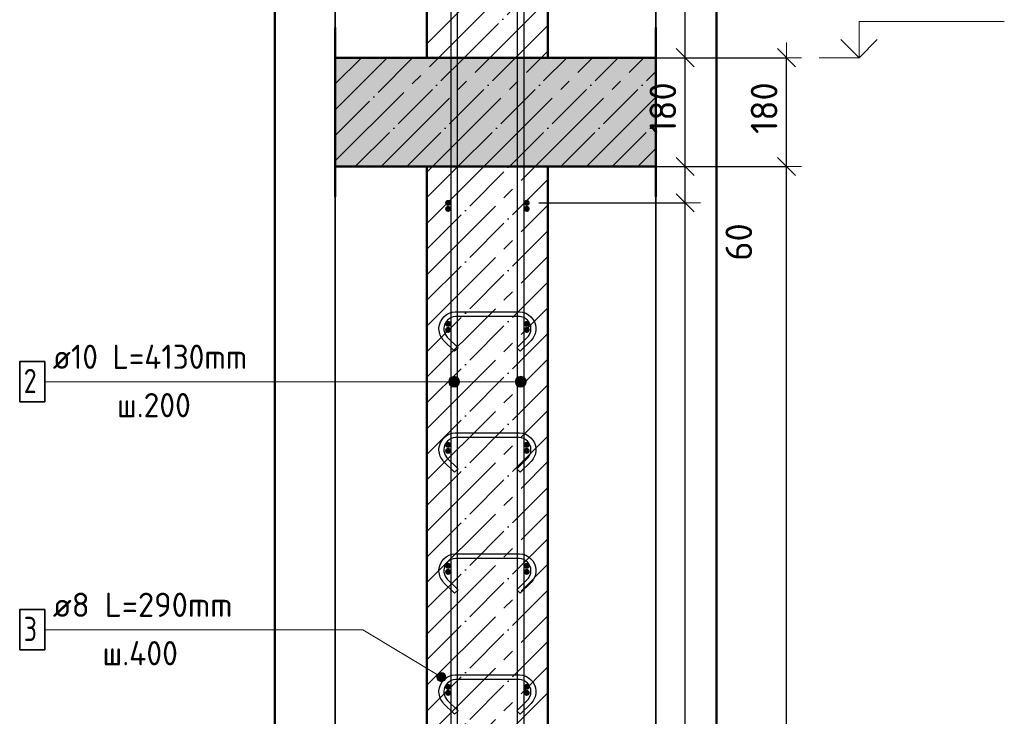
# Model space of a CAD drawing. Header units: millimetres. Extents: x -30645 to 44626, y 46540 to 77351.
# Tile 37 of 84: x -21195 to -19568, y 54037 to 55188. Entities that reach past the tile are written whole.
import ezdxf

# ---------------------------------------------------------------- set-up
doc = ezdxf.new("R2010")
doc.units = ezdxf.units.MM
doc.header["$PDMODE"] = 65
doc.linetypes.add('______11', pattern=[100, 80, -10, 0, -10])
doc.linetypes.add('______5', pattern=[220, 160, -20, 20, -20])
for name, color, linetype, lineweight in [('Standard', 7, 'Continuous', 25), ('Арм.стержн. Арматура края', 96, 'Continuous', 35), ('Арм.стержн. вертикальными 1', 22, 'Continuous', 35), ('Арм.стержн.горизонт. 1', 180, 'Continuous', 35), ('Высотная отметки_ общее', 7, 'Continuous', 13), ('Размерная линия_ общее', 7, 'Continuous', 13)]:
    doc.layers.add(name, color=color, linetype=linetype, lineweight=lineweight)
doc.layers.add('Арм.стержн.Стяжки', color=7, linetype='Continuous', lineweight=35, true_color=0x501e0f)
doc.styles.add('ISOCPEUR', font='ISOCPEUR')
doc.dimstyles.new('DIMSTYLE_12', dxfattribs={"dimtxt": 44, "dimasz": 50, "dimexe": 0, "dimexo": 0, "dimgap": 22, "dimtad": 0, "dimdec": 0, "dimrnd": 5, "dimzin": 12, "dimdsep": 46, "dimtxsty": 'ISOCPEUR', "dimblk1": 'ALL_ML_STRICH', "dimblk2": 'ALL_ML_STRICH', "dimsah": 1, "dimcen": 0, "dimclrd": 7, "dimclre": 256, "dimclrt": 7, "dimadec": 0, "dimazin": 0, "dimtfac": 1, "dimtdec": 0, "dimtix": 1, "dimtmove": 2, "dimatfit": 3, "dimfxl": 0, "dimtvp": 1.2, "dimtzin": 0, "dimlwd": 0, "dimlwe": -3, "dimarcsym": 0})
doc.dimstyles.new('DIMSTYLE_3', dxfattribs={"dimtxt": 44, "dimasz": 50, "dimexe": 0, "dimexo": 0, "dimgap": 22, "dimtad": 2, "dimdec": 0, "dimrnd": 5, "dimzin": 12, "dimdsep": 46, "dimtxsty": 'ISOCPEUR', "dimblk1": 'ALL_ML_STRICH', "dimblk2": 'ALL_ML_STRICH', "dimsah": 1, "dimcen": 0, "dimclrd": 7, "dimclre": 256, "dimclrt": 7, "dimadec": 0, "dimazin": 0, "dimtfac": 1, "dimtdec": 0, "dimtix": 1, "dimtmove": 2, "dimatfit": 3, "dimfxl": 0, "dimtzin": 0, "dimlwd": 0, "dimlwe": -3, "dimarcsym": 0})

# ---------------------------------------------------------------- blocks, each defined once
blk = doc.blocks.new('ALL_ML_STRICH')
at = {"color": 0, "linetype": 'ByBlock', "lineweight": -2}
for p, q in [((0, -0.5), (0, 0.5)), ((-1, 0), (0.5, 0)), ((-0.3, -0.3), (0.3, 0.3))]:
    blk.add_line(p, q, dxfattribs=at)
blk = doc.blocks.new('*D136')
at = {"layer": 'DEFPOINTS', "color": 7, "linetype": 'Continuous', "lineweight": 13, "transparency": 33554687}
for p in [(-20226.4, 54945.6), (-20197.7, 51825.6), (-19928.4, 51825.6)]:
    blk.add_point(p, dxfattribs=at)
at = {"layer": 'Размерная линия_ общее', "color": 253, "linetype": 'Continuous', "lineweight": -2, "true_color": 0xa0a0a0, "transparency": 33554687}
for p, q in [((-20206.4, 54945.6), (-19928.4, 54945.6)), ((-20177.7, 51825.6), (-19928.4, 51825.6))]:
    blk.add_line(p, q, dxfattribs=at)
at = {"layer": 'Размерная линия_ общее', "color": 7, "linetype": 'Continuous', "lineweight": -2, "transparency": 33554687}
blk.add_line((-19928.4, 51825.6), (-19928.4, 54945.6), dxfattribs=at)
at = {"layer": 'Размерная линия_ общее', "color": 7, "linetype": 'Continuous', "lineweight": 13, "transparency": 33554687, "xscale": 50, "yscale": 50, "zscale": 50}
for p, rotation in [((-19928.4, 54945.6), 90), ((-19928.4, 51825.6), 270)]:
    blk.add_blockref('ALL_ML_STRICH', p, dxfattribs=dict(at, rotation=rotation))
at = {"layer": 'Размерная линия_ общее', "color": 7, "linetype": 'Continuous', "lineweight": 13, "transparency": 33554687, "insert": (-19965.4, 53392.2), "char_height": 44, "width": 176, "attachment_point": 5, "rotation": 90, "style": 'ISOCPEUR'}
blk.add_mtext('\\A1;{3120}', dxfattribs=at)
blk = doc.blocks.new('*D137')
at = {"layer": 'DEFPOINTS', "color": 7, "linetype": 'Continuous', "lineweight": 13, "transparency": 33554687}
for p in [(-20222.3, 55125.6), (-20226.4, 54945.6), (-19928.4, 54945.6)]:
    blk.add_point(p, dxfattribs=at)
at = {"layer": 'Размерная линия_ общее', "color": 253, "linetype": 'Continuous', "lineweight": -2, "true_color": 0xa0a0a0, "transparency": 33554687}
for p, q in [((-20202.3, 55125.6), (-19928.4, 55125.6)), ((-20206.4, 54945.6), (-19928.4, 54945.6))]:
    blk.add_line(p, q, dxfattribs=at)
at = {"layer": 'Размерная линия_ общее', "color": 7, "linetype": 'Continuous', "lineweight": -2, "transparency": 33554687}
blk.add_line((-19928.4, 54945.6), (-19928.4, 55125.6), dxfattribs=at)
at = {"layer": 'Размерная линия_ общее', "color": 7, "linetype": 'Continuous', "lineweight": 13, "transparency": 33554687, "xscale": 50, "yscale": 50, "zscale": 50}
for p, rotation in [((-19928.4, 55125.6), 90), ((-19928.4, 54945.6), 270)]:
    blk.add_blockref('ALL_ML_STRICH', p, dxfattribs=dict(at, rotation=rotation))
at = {"layer": 'Размерная линия_ общее', "color": 7, "linetype": 'Continuous', "lineweight": 13, "transparency": 33554687, "insert": (-19965.4, 55042.2), "char_height": 44, "width": 132, "attachment_point": 5, "rotation": 90, "style": 'ISOCPEUR'}
blk.add_mtext('\\A1;{180}', dxfattribs=at)
blk = doc.blocks.new('*D139')
at = {"layer": 'DEFPOINTS', "color": 7, "linetype": 'Continuous', "lineweight": 13, "transparency": 33554687}
for p in [(-20357.6, 54885.6), (-20357.6, 51885.6), (-20095.7, 51885.6)]:
    blk.add_point(p, dxfattribs=at)
at = {"layer": 'Размерная линия_ общее', "color": 253, "linetype": 'Continuous', "lineweight": -2, "true_color": 0xa0a0a0, "transparency": 33554687}
for p, q in [((-20337.6, 54885.6), (-20095.7, 54885.6)), ((-20337.6, 51885.6), (-20095.7, 51885.6))]:
    blk.add_line(p, q, dxfattribs=at)
at = {"layer": 'Размерная линия_ общее', "color": 7, "linetype": 'Continuous', "lineweight": -2, "transparency": 33554687}
blk.add_line((-20095.7, 51885.6), (-20095.7, 54885.6), dxfattribs=at)
at = {"layer": 'Размерная линия_ общее', "color": 7, "linetype": 'Continuous', "lineweight": 13, "transparency": 33554687, "xscale": 50, "yscale": 50, "zscale": 50}
for p, rotation in [((-20095.7, 54885.6), 90), ((-20095.7, 51885.6), 270)]:
    blk.add_blockref('ALL_ML_STRICH', p, dxfattribs=dict(at, rotation=rotation))
at = {"layer": 'Размерная линия_ общее', "color": 7, "linetype": 'Continuous', "lineweight": 13, "transparency": 33554687, "insert": (-20154.7, 53237.6), "char_height": 44, "width": 2.2, "attachment_point": 1, "rotation": 90, "line_spacing_factor": 0.60241, "style": 'ISOCPEUR'}
blk.add_mtext('\\W0.91;15х200=3000', dxfattribs=at)
blk = doc.blocks.new('*D140')
at = {"layer": 'DEFPOINTS', "color": 7, "linetype": 'Continuous', "lineweight": 13, "transparency": 33554687}
for p in [(-20322.6, 54945.6), (-20357.6, 54885.6), (-20095.7, 54885.6)]:
    blk.add_point(p, dxfattribs=at)
at = {"layer": 'Размерная линия_ общее', "color": 253, "linetype": 'Continuous', "lineweight": -2, "true_color": 0xa0a0a0, "transparency": 33554687}
for p, q in [((-20302.6, 54945.6), (-20095.7, 54945.6)), ((-20337.6, 54885.6), (-20095.7, 54885.6))]:
    blk.add_line(p, q, dxfattribs=at)
at = {"layer": 'Размерная линия_ общее', "color": 7, "linetype": 'Continuous', "lineweight": -2, "transparency": 33554687}
blk.add_line((-20095.7, 54885.6), (-20095.7, 54945.6), dxfattribs=at)
at = {"layer": 'Размерная линия_ общее', "color": 7, "linetype": 'Continuous', "lineweight": 13, "transparency": 33554687, "xscale": 50, "yscale": 50, "zscale": 50}
for p, rotation in [((-20095.7, 54945.6), 90), ((-20095.7, 54885.6), 270)]:
    blk.add_blockref('ALL_ML_STRICH', p, dxfattribs=dict(at, rotation=rotation))
at = {"layer": 'Размерная линия_ общее', "color": 7, "linetype": 'Continuous', "lineweight": 13, "transparency": 33554687, "insert": (-20007.2, 54820.9), "char_height": 44, "width": 88, "attachment_point": 5, "rotation": 90, "style": 'ISOCPEUR'}
blk.add_mtext('\\A1;{60}', dxfattribs=at)
blk = doc.blocks.new('*D141')
at = {"layer": 'DEFPOINTS', "color": 7, "linetype": 'Continuous', "lineweight": 13, "transparency": 33554687}
for p in [(-20322.6, 55125.6), (-20322.6, 54945.6), (-20095.7, 54945.6)]:
    blk.add_point(p, dxfattribs=at)
at = {"layer": 'Размерная линия_ общее', "color": 253, "linetype": 'Continuous', "lineweight": -2, "true_color": 0xa0a0a0, "transparency": 33554687}
for p, q in [((-20302.6, 55125.6), (-20095.7, 55125.6)), ((-20302.6, 54945.6), (-20095.7, 54945.6))]:
    blk.add_line(p, q, dxfattribs=at)
at = {"layer": 'Размерная линия_ общее', "color": 7, "linetype": 'Continuous', "lineweight": -2, "transparency": 33554687}
blk.add_line((-20095.7, 54945.6), (-20095.7, 55125.6), dxfattribs=at)
at = {"layer": 'Размерная линия_ общее', "color": 7, "linetype": 'Continuous', "lineweight": 13, "transparency": 33554687, "xscale": 50, "yscale": 50, "zscale": 50}
for p, rotation in [((-20095.7, 55125.6), 90), ((-20095.7, 54945.6), 270)]:
    blk.add_blockref('ALL_ML_STRICH', p, dxfattribs=dict(at, rotation=rotation))
at = {"layer": 'Размерная линия_ общее', "color": 7, "linetype": 'Continuous', "lineweight": 13, "transparency": 33554687, "insert": (-20132.7, 55042.2), "char_height": 44, "width": 132, "attachment_point": 5, "rotation": 90, "style": 'ISOCPEUR'}
blk.add_mtext('\\A1;{180}', dxfattribs=at)
blk = doc.blocks.new('*D142')
at = {"layer": 'DEFPOINTS', "color": 7, "linetype": 'Continuous', "lineweight": 13, "transparency": 33554687}
for p in [(-20362.6, 55955.6), (-20322.6, 55125.6), (-20095.7, 55125.6)]:
    blk.add_point(p, dxfattribs=at)
at = {"layer": 'Размерная линия_ общее', "color": 253, "linetype": 'Continuous', "lineweight": -2, "true_color": 0xa0a0a0, "transparency": 33554687}
for p, q in [((-20342.6, 55955.6), (-20095.7, 55955.6)), ((-20302.6, 55125.6), (-20095.7, 55125.6))]:
    blk.add_line(p, q, dxfattribs=at)
at = {"layer": 'Размерная линия_ общее', "color": 7, "linetype": 'Continuous', "lineweight": -2, "transparency": 33554687}
blk.add_line((-20095.7, 55125.6), (-20095.7, 55955.6), dxfattribs=at)
at = {"layer": 'Размерная линия_ общее', "color": 7, "linetype": 'Continuous', "lineweight": 13, "transparency": 33554687, "xscale": 50, "yscale": 50, "zscale": 50}
for p, rotation in [((-20095.7, 55955.6), 90), ((-20095.7, 55125.6), 270)]:
    blk.add_blockref('ALL_ML_STRICH', p, dxfattribs=dict(at, rotation=rotation))
at = {"layer": 'Размерная линия_ общее', "color": 7, "linetype": 'Continuous', "lineweight": 13, "transparency": 33554687, "insert": (-20132.7, 55542.8), "char_height": 44, "width": 132, "attachment_point": 5, "rotation": 90, "style": 'ISOCPEUR'}
blk.add_mtext('\\A1;{830}', dxfattribs=at)
blk = doc.blocks.new('COMPLEX_ELEVATIONDIM_4')
at = {"layer": 'Высотная отметки_ общее', "color": 7, "linetype": 'Continuous', "lineweight": 13, "transparency": 33554687}
for p, q in [((-19808.4, 55125.6), (-19808.4, 55185.6)), ((-19808.4, 55185.6), (-19568.4, 55185.6)), ((-19808.4, 55125.6), (-19838.4, 55155.6)), ((-19808.4, 55125.6), (-19778.4, 55155.6)), ((-19808.4, 55125.6), (-19808.4, 55125.6)), ((-19808.4, 55125.6), (-19808.4, 55125.6)), ((-19808.4, 55125.6), (-19808.4, 55125.6)), ((-19808.4, 55125.6), (-19808.4, 55125.6))]:
    blk.add_line(p, q, dxfattribs=at)
blk.add_lwpolyline([(-19808.4, 55125.6), (-19814.1, 55125.6), (-19814.1, 55125.6), (-19874.6, 55125.6)], dxfattribs=at)

msp = doc.modelspace()

# ---------------------------------------------------------------- hatches: boundary and pattern name
at = {"linetype": 'Continuous', "lineweight": -3, "transparency": 33554687}
msp.add_hatch(color=9, dxfattribs=at).paths.add_polyline_path([(-20144.1, 54945.6), (-20144.1, 55125.6), (-20674.1, 55125.6), (-20674.1, 54945.6)])
at = {"layer": 'Арм.стержн. Арматура края', "linetype": 'Continuous', "lineweight": 50, "transparency": 33554687}
for points in [[(-20482.6, 54875.6), (-20483, 54877.5), (-20484.1, 54879.1), (-20485.7, 54880.2), (-20487.6, 54880.6), (-20489.5, 54880.2), (-20491.1, 54879.1), (-20492.2, 54877.5), (-20492.6, 54875.6), (-20492.2, 54873.7), (-20491.1, 54872.1), (-20489.5, 54871), (-20487.6, 54870.6), (-20485.7, 54871), (-20484.1, 54872.1), (-20483, 54873.7)], [(-20352.6, 54875.6), (-20353, 54877.5), (-20354.1, 54879.1), (-20355.7, 54880.2), (-20357.6, 54880.6), (-20359.5, 54880.2), (-20361.1, 54879.1), (-20362.2, 54877.5), (-20362.6, 54875.6), (-20362.2, 54873.7), (-20361.1, 54872.1), (-20359.5, 54871), (-20357.6, 54870.6), (-20355.7, 54871), (-20354.1, 54872.1), (-20353, 54873.7)], [(-20482.6, 54675.6), (-20483, 54677.5), (-20484.1, 54679.1), (-20485.7, 54680.2), (-20487.6, 54680.6), (-20489.5, 54680.2), (-20491.1, 54679.1), (-20492.2, 54677.5), (-20492.6, 54675.6), (-20492.2, 54673.7), (-20491.1, 54672.1), (-20489.5, 54671), (-20487.6, 54670.6), (-20485.7, 54671), (-20484.1, 54672.1), (-20483, 54673.7)], [(-20352.6, 54675.6), (-20353, 54677.5), (-20354.1, 54679.1), (-20355.7, 54680.2), (-20357.6, 54680.6), (-20359.5, 54680.2), (-20361.1, 54679.1), (-20362.2, 54677.5), (-20362.6, 54675.6), (-20362.2, 54673.7), (-20361.1, 54672.1), (-20359.5, 54671), (-20357.6, 54670.6), (-20355.7, 54671), (-20354.1, 54672.1), (-20353, 54673.7)], [(-20482.6, 54475.6), (-20483, 54477.5), (-20484.1, 54479.1), (-20485.7, 54480.2), (-20487.6, 54480.6), (-20489.5, 54480.2), (-20491.1, 54479.1), (-20492.2, 54477.5), (-20492.6, 54475.6), (-20492.2, 54473.7), (-20491.1, 54472.1), (-20489.5, 54471), (-20487.6, 54470.6), (-20485.7, 54471), (-20484.1, 54472.1), (-20483, 54473.7)], [(-20352.6, 54475.6), (-20353, 54477.5), (-20354.1, 54479.1), (-20355.7, 54480.2), (-20357.6, 54480.6), (-20359.5, 54480.2), (-20361.1, 54479.1), (-20362.2, 54477.5), (-20362.6, 54475.6), (-20362.2, 54473.7), (-20361.1, 54472.1), (-20359.5, 54471), (-20357.6, 54470.6), (-20355.7, 54471), (-20354.1, 54472.1), (-20353, 54473.7)], [(-20482.6, 54275.6), (-20483, 54277.5), (-20484.1, 54279.1), (-20485.7, 54280.2), (-20487.6, 54280.6), (-20489.5, 54280.2), (-20491.1, 54279.1), (-20492.2, 54277.5), (-20492.6, 54275.6), (-20492.2, 54273.7), (-20491.1, 54272.1), (-20489.5, 54271), (-20487.6, 54270.6), (-20485.7, 54271), (-20484.1, 54272.1), (-20483, 54273.7)], [(-20352.6, 54275.6), (-20353, 54277.5), (-20354.1, 54279.1), (-20355.7, 54280.2), (-20357.6, 54280.6), (-20359.5, 54280.2), (-20361.1, 54279.1), (-20362.2, 54277.5), (-20362.6, 54275.6), (-20362.2, 54273.7), (-20361.1, 54272.1), (-20359.5, 54271), (-20357.6, 54270.6), (-20355.7, 54271), (-20354.1, 54272.1), (-20353, 54273.7)], [(-20482.6, 54075.6), (-20483, 54077.5), (-20484.1, 54079.1), (-20485.7, 54080.2), (-20487.6, 54080.6), (-20489.5, 54080.2), (-20491.1, 54079.1), (-20492.2, 54077.5), (-20492.6, 54075.6), (-20492.2, 54073.7), (-20491.1, 54072.1), (-20489.5, 54071), (-20487.6, 54070.6), (-20485.7, 54071), (-20484.1, 54072.1), (-20483, 54073.7)], [(-20352.6, 54075.6), (-20353, 54077.5), (-20354.1, 54079.1), (-20355.7, 54080.2), (-20357.6, 54080.6), (-20359.5, 54080.2), (-20361.1, 54079.1), (-20362.2, 54077.5), (-20362.6, 54075.6), (-20362.2, 54073.7), (-20361.1, 54072.1), (-20359.5, 54071), (-20357.6, 54070.6), (-20355.7, 54071), (-20354.1, 54072.1), (-20353, 54073.7)]]:
    msp.add_hatch(color=4, dxfattribs=at).paths.add_polyline_path(points)
at = {"layer": 'Арм.стержн. вертикальными 1', "linetype": 'Continuous', "lineweight": 13, "transparency": 33554687}
for points in [[(-20485.3, 54585.4), (-20485.3, 54594.4), (-20486.6, 54589.9)], [(-20485.3, 54585.4), (-20485.3, 54594.4), (-20486.6, 54589.9)], [(-20485.3, 54594.4), (-20482.1, 54582.1), (-20482.1, 54597.6)], [(-20485.3, 54594.4), (-20482.1, 54582.1), (-20482.1, 54597.6)], [(-20485.3, 54594.4), (-20485.3, 54585.4), (-20482.1, 54582.1)], [(-20485.3, 54594.4), (-20485.3, 54585.4), (-20482.1, 54582.1)], [(-20482.1, 54597.6), (-20477.6, 54580.9), (-20477.6, 54598.9)], [(-20482.1, 54597.6), (-20477.6, 54580.9), (-20477.6, 54598.9)], [(-20482.1, 54597.6), (-20482.1, 54582.1), (-20477.6, 54580.9)], [(-20482.1, 54597.6), (-20482.1, 54582.1), (-20477.6, 54580.9)], [(-20477.6, 54598.9), (-20477.6, 54580.9), (-20473.1, 54582.1)], [(-20477.6, 54598.9), (-20473.1, 54582.1), (-20473.1, 54597.6)], [(-20477.6, 54598.9), (-20477.6, 54580.9), (-20473.1, 54582.1)], [(-20477.6, 54598.9), (-20473.1, 54582.1), (-20473.1, 54597.6)], [(-20473.1, 54597.6), (-20473.1, 54582.1), (-20469.9, 54585.4)], [(-20473.1, 54597.6), (-20469.9, 54585.4), (-20469.9, 54594.4)], [(-20473.1, 54597.6), (-20473.1, 54582.1), (-20469.9, 54585.4)], [(-20473.1, 54597.6), (-20469.9, 54585.4), (-20469.9, 54594.4)], [(-20469.9, 54594.4), (-20469.9, 54585.4), (-20468.6, 54589.9)], [(-20469.9, 54594.4), (-20469.9, 54585.4), (-20468.6, 54589.9)], [(-20375.3, 54585.4), (-20375.3, 54594.4), (-20376.6, 54589.9)], [(-20375.3, 54585.4), (-20375.3, 54594.4), (-20376.6, 54589.9)], [(-20375.3, 54594.4), (-20372.1, 54582.1), (-20372.1, 54597.6)], [(-20375.3, 54594.4), (-20372.1, 54582.1), (-20372.1, 54597.6)], [(-20375.3, 54594.4), (-20375.3, 54585.4), (-20372.1, 54582.1)], [(-20375.3, 54594.4), (-20375.3, 54585.4), (-20372.1, 54582.1)], [(-20372.1, 54597.6), (-20367.6, 54580.9), (-20367.6, 54598.9)], [(-20372.1, 54597.6), (-20367.6, 54580.9), (-20367.6, 54598.9)], [(-20372.1, 54597.6), (-20372.1, 54582.1), (-20367.6, 54580.9)], [(-20372.1, 54597.6), (-20372.1, 54582.1), (-20367.6, 54580.9)], [(-20367.6, 54598.9), (-20367.6, 54580.9), (-20363.1, 54582.1)], [(-20367.6, 54598.9), (-20363.1, 54582.1), (-20363.1, 54597.6)], [(-20367.6, 54598.9), (-20367.6, 54580.9), (-20363.1, 54582.1)], [(-20367.6, 54598.9), (-20363.1, 54582.1), (-20363.1, 54597.6)], [(-20363.1, 54597.6), (-20363.1, 54582.1), (-20359.8, 54585.4)], [(-20363.1, 54597.6), (-20359.8, 54585.4), (-20359.8, 54594.4)], [(-20363.1, 54597.6), (-20363.1, 54582.1), (-20359.8, 54585.4)], [(-20363.1, 54597.6), (-20359.8, 54585.4), (-20359.8, 54594.4)], [(-20359.8, 54594.4), (-20359.8, 54585.4), (-20358.6, 54589.9)], [(-20359.8, 54594.4), (-20359.8, 54585.4), (-20358.6, 54589.9)]]:
    msp.add_hatch(color=7, dxfattribs=at).paths.add_polyline_path(points)
at = {"layer": 'Арм.стержн.горизонт. 1', "linetype": 'Continuous', "lineweight": 50, "transparency": 33554687}
for points in [[(-20482.6, 54885.6), (-20483, 54887.5), (-20484.1, 54889.1), (-20485.7, 54890.2), (-20487.6, 54890.6), (-20489.5, 54890.2), (-20491.1, 54889.1), (-20492.2, 54887.5), (-20492.6, 54885.6), (-20492.2, 54883.7), (-20491.1, 54882.1), (-20489.5, 54881), (-20487.6, 54880.6), (-20485.7, 54881), (-20484.1, 54882.1), (-20483, 54883.7)], [(-20352.6, 54885.6), (-20353, 54887.5), (-20354.1, 54889.1), (-20355.7, 54890.2), (-20357.6, 54890.6), (-20359.5, 54890.2), (-20361.1, 54889.1), (-20362.2, 54887.5), (-20362.6, 54885.6), (-20362.2, 54883.7), (-20361.1, 54882.1), (-20359.5, 54881), (-20357.6, 54880.6), (-20355.7, 54881), (-20354.1, 54882.1), (-20353, 54883.7)], [(-20482.6, 54685.6), (-20483, 54687.5), (-20484.1, 54689.1), (-20485.7, 54690.2), (-20487.6, 54690.6), (-20489.5, 54690.2), (-20491.1, 54689.1), (-20492.2, 54687.5), (-20492.6, 54685.6), (-20492.2, 54683.7), (-20491.1, 54682.1), (-20489.5, 54681), (-20487.6, 54680.6), (-20485.7, 54681), (-20484.1, 54682.1), (-20483, 54683.7)], [(-20352.6, 54685.6), (-20353, 54687.5), (-20354.1, 54689.1), (-20355.7, 54690.2), (-20357.6, 54690.6), (-20359.5, 54690.2), (-20361.1, 54689.1), (-20362.2, 54687.5), (-20362.6, 54685.6), (-20362.2, 54683.7), (-20361.1, 54682.1), (-20359.5, 54681), (-20357.6, 54680.6), (-20355.7, 54681), (-20354.1, 54682.1), (-20353, 54683.7)], [(-20482.6, 54485.6), (-20483, 54487.5), (-20484.1, 54489.1), (-20485.7, 54490.2), (-20487.6, 54490.6), (-20489.5, 54490.2), (-20491.1, 54489.1), (-20492.2, 54487.5), (-20492.6, 54485.6), (-20492.2, 54483.7), (-20491.1, 54482.1), (-20489.5, 54481), (-20487.6, 54480.6), (-20485.7, 54481), (-20484.1, 54482.1), (-20483, 54483.7)], [(-20352.6, 54485.6), (-20353, 54487.5), (-20354.1, 54489.1), (-20355.7, 54490.2), (-20357.6, 54490.6), (-20359.5, 54490.2), (-20361.1, 54489.1), (-20362.2, 54487.5), (-20362.6, 54485.6), (-20362.2, 54483.7), (-20361.1, 54482.1), (-20359.5, 54481), (-20357.6, 54480.6), (-20355.7, 54481), (-20354.1, 54482.1), (-20353, 54483.7)], [(-20482.6, 54285.6), (-20483, 54287.5), (-20484.1, 54289.1), (-20485.7, 54290.2), (-20487.6, 54290.6), (-20489.5, 54290.2), (-20491.1, 54289.1), (-20492.2, 54287.5), (-20492.6, 54285.6), (-20492.2, 54283.7), (-20491.1, 54282.1), (-20489.5, 54281), (-20487.6, 54280.6), (-20485.7, 54281), (-20484.1, 54282.1), (-20483, 54283.7)], [(-20352.6, 54285.6), (-20353, 54287.5), (-20354.1, 54289.1), (-20355.7, 54290.2), (-20357.6, 54290.6), (-20359.5, 54290.2), (-20361.1, 54289.1), (-20362.2, 54287.5), (-20362.6, 54285.6), (-20362.2, 54283.7), (-20361.1, 54282.1), (-20359.5, 54281), (-20357.6, 54280.6), (-20355.7, 54281), (-20354.1, 54282.1), (-20353, 54283.7)], [(-20482.6, 54085.6), (-20483, 54087.5), (-20484.1, 54089.1), (-20485.7, 54090.2), (-20487.6, 54090.6), (-20489.5, 54090.2), (-20491.1, 54089.1), (-20492.2, 54087.5), (-20492.6, 54085.6), (-20492.2, 54083.7), (-20491.1, 54082.1), (-20489.5, 54081), (-20487.6, 54080.6), (-20485.7, 54081), (-20484.1, 54082.1), (-20483, 54083.7)], [(-20352.6, 54085.6), (-20353, 54087.5), (-20354.1, 54089.1), (-20355.7, 54090.2), (-20357.6, 54090.6), (-20359.5, 54090.2), (-20361.1, 54089.1), (-20362.2, 54087.5), (-20362.6, 54085.6), (-20362.2, 54083.7), (-20361.1, 54082.1), (-20359.5, 54081), (-20357.6, 54080.6), (-20355.7, 54081), (-20354.1, 54082.1), (-20353, 54083.7)]]:
    msp.add_hatch(color=4, dxfattribs=at).paths.add_polyline_path(points)
at = {"layer": 'Арм.стержн.Стяжки', "linetype": 'Continuous', "lineweight": 13, "transparency": 33554687}
for points in [[(-20506, 54101.7), (-20502.2, 54108.2), (-20505, 54105.5)], [(-20502.2, 54108.2), (-20506, 54101.7), (-20505.1, 54098)], [(-20502.2, 54108.2), (-20505.1, 54098), (-20498.5, 54109.1)], [(-20498.5, 54109.1), (-20505.1, 54098), (-20502.5, 54095.2)], [(-20498.5, 54109.1), (-20502.5, 54095.2), (-20494.7, 54108)], [(-20494.7, 54108), (-20502.5, 54095.2), (-20498.7, 54094.2)], [(-20494.7, 54108), (-20498.7, 54094.2), (-20492, 54105.2)], [(-20492, 54105.2), (-20498.7, 54094.2), (-20495, 54095.1)], [(-20492, 54105.2), (-20495, 54095.1), (-20491.1, 54101.5)], [(-20491.1, 54101.5), (-20495, 54095.1), (-20492.2, 54097.7)]]:
    msp.add_hatch(color=7, dxfattribs=at).paths.add_polyline_path(points)

# ---------------------------------------------------------------- linework, layer by layer
at = {"color": 52, "linetype": 'Continuous', "lineweight": -3, "transparency": 33554687}
for p, q in [((-20674.1, 56029), (-20674.1, 51480.4)), ((-20674.1, 51480.4), (-20674.1, 56029)), ((-20144.1, 56029), (-20144.1, 51480.4)), ((-20144.1, 51480.4), (-20144.1, 56029))]:
    msp.add_line(p, q, dxfattribs=at)
at = {"color": 7, "linetype": 'Continuous', "lineweight": 50, "transparency": 33554687}
for p, q in [((-20522.6, 56029), (-20522.6, 55125.6)), ((-20322.6, 55125.6), (-20322.6, 56029)), ((-20674.1, 55175.6), (-20674.1, 54895.6)), ((-20144.1, 54895.6), (-20144.1, 55175.6)), ((-20522.6, 55125.6), (-20674.1, 55125.6)), ((-20522.6, 55125.6), (-20322.6, 55125.6)), ((-20322.6, 55125.6), (-20522.6, 55125.6)), ((-20144.1, 55125.6), (-20322.6, 55125.6)), ((-20674.1, 54945.6), (-20522.6, 54945.6)), ((-20522.6, 54945.6), (-20322.6, 54945.6)), ((-20322.6, 54945.6), (-20144.1, 54945.6))]:
    msp.add_line(p, q, dxfattribs=at)
at = {"color": 253, "linetype": '______11', "lineweight": -3, "true_color": 0xababab, "transparency": 33554687}
for p, q in [((-20522.6, 55148.7), (-20322.6, 55348.7)), ((-20460.9, 55125.6), (-20322.6, 55263.9)), ((-20376, 55125.6), (-20322.6, 55179)), ((-20674.1, 55082.1), (-20630.6, 55125.6)), ((-20674.1, 54997.2), (-20545.7, 55125.6)), ((-20640.9, 54945.6), (-20460.9, 55125.6)), ((-20556, 54945.6), (-20376, 55125.6)), ((-20471.2, 54945.6), (-20291.2, 55125.6)), ((-20386.3, 54945.6), (-20206.3, 55125.6)), ((-20301.4, 54945.6), (-20144.1, 55102.9)), ((-20216.6, 54945.6), (-20144.1, 55018.1))]:
    msp.add_line(p, q, dxfattribs=at)
at = {"color": 253, "linetype": '______5', "lineweight": -3, "true_color": 0xababab, "transparency": 33554687}
for p, q in [((-20503.3, 55125.6), (-20322.6, 55306.3)), ((-20418.4, 55125.6), (-20322.6, 55221.5)), ((-20674.1, 55124.5), (-20673, 55125.6)), ((-20674.1, 55039.6), (-20588.1, 55125.6)), ((-20674.1, 54954.8), (-20503.3, 55125.6)), ((-20598.4, 54945.6), (-20418.4, 55125.6)), ((-20513.6, 54945.6), (-20333.6, 55125.6)), ((-20428.7, 54945.6), (-20248.7, 55125.6)), ((-20343.9, 54945.6), (-20163.9, 55125.6)), ((-20333.6, 55125.6), (-20322.6, 55136.6)), ((-20259, 54945.6), (-20144.1, 55060.5)), ((-20174.2, 54945.6), (-20144.1, 54975.7))]:
    msp.add_line(p, q, dxfattribs=at)
at = {"layer": 'Standard', "color": 253, "linetype": '______11', "lineweight": -3, "true_color": 0xababab, "transparency": 33554687}
for p, q in [((-20522.6, 54809.3), (-20386.3, 54945.6)), ((-20522.6, 54894.2), (-20471.2, 54945.6)), ((-20522.6, 54724.5), (-20322.6, 54924.5)), ((-20522.6, 54639.6), (-20322.6, 54839.6)), ((-20522.6, 54554.8), (-20322.6, 54754.8)), ((-20522.6, 54469.9), (-20322.6, 54669.9)), ((-20522.6, 54385.1), (-20322.6, 54585.1)), ((-20522.6, 54300.2), (-20322.6, 54500.2)), ((-20522.6, 54215.4), (-20322.6, 54415.4)), ((-20522.6, 54130.5), (-20322.6, 54330.5)), ((-20522.6, 54045.6), (-20322.6, 54245.6)), ((-20522.6, 53960.8), (-20322.6, 54160.8)), ((-20522.6, 53875.9), (-20322.6, 54075.9))]:
    msp.add_line(p, q, dxfattribs=at)
at = {"layer": 'Standard', "color": 253, "linetype": '______5', "lineweight": -3, "true_color": 0xababab, "transparency": 33554687}
for p, q in [((-20522.6, 54766.9), (-20343.9, 54945.6)), ((-20522.6, 54851.7), (-20428.7, 54945.6)), ((-20522.6, 54936.6), (-20513.6, 54945.6)), ((-20522.6, 54682), (-20322.6, 54882)), ((-20522.6, 54597.2), (-20322.6, 54797.2)), ((-20522.6, 54512.3), (-20322.6, 54712.3)), ((-20522.6, 54427.5), (-20322.6, 54627.5)), ((-20522.6, 54342.6), (-20322.6, 54542.6)), ((-20522.6, 54257.8), (-20322.6, 54457.8)), ((-20522.6, 54172.9), (-20322.6, 54372.9)), ((-20522.6, 54088.1), (-20322.6, 54288.1)), ((-20522.6, 54003.2), (-20322.6, 54203.2)), ((-20522.6, 53918.4), (-20322.6, 54118.4))]:
    msp.add_line(p, q, dxfattribs=at)
at = {"layer": 'Standard', "color": 7, "linetype": 'Continuous', "lineweight": 50, "transparency": 33554687}
for p, q in [((-20322.6, 54945.6), (-20522.6, 54945.6)), ((-20522.6, 54945.6), (-20522.6, 51825.6)), ((-20322.6, 51825.6), (-20322.6, 54945.6))]:
    msp.add_line(p, q, dxfattribs=at)
msp.add_lwpolyline([(-20774.1, 51380.4), (-20044.1, 51380.4), (-20044.1, 56129), (-20774.1, 56129), (-20774.1, 51380.4)], dxfattribs=at)
at = {"layer": 'Арм.стержн. вертикальными 1', "color": 7, "linetype": 'Continuous', "lineweight": 13, "transparency": 33554687}
for p, q in [((-21154.2, 54589.9), (-20562.2, 54589.9)), ((-20562.2, 54589.9), (-20367.6, 54589.9)), ((-20562.2, 54589.9), (-20367.6, 54589.9)), ((-20562.2, 54589.9), (-20477.6, 54589.9)), ((-20562.2, 54589.9), (-20477.6, 54589.9)), ((-20486.6, 54589.9), (-20486.6, 54589.9)), ((-20486.6, 54589.9), (-20486.6, 54589.9)), ((-20477.6, 54598.9), (-20477.6, 54598.9)), ((-20477.6, 54598.9), (-20477.6, 54598.9)), ((-20468.6, 54589.9), (-20468.6, 54589.9)), ((-20468.6, 54589.9), (-20468.6, 54589.9)), ((-20376.6, 54589.9), (-20376.6, 54589.9)), ((-20376.6, 54589.9), (-20376.6, 54589.9)), ((-20367.6, 54598.9), (-20367.6, 54598.9)), ((-20367.6, 54598.9), (-20367.6, 54598.9)), ((-20358.6, 54589.9), (-20358.6, 54589.9)), ((-20358.6, 54589.9), (-20358.6, 54589.9)), ((-20477.6, 54580.9), (-20477.6, 54580.9)), ((-20477.6, 54580.9), (-20477.6, 54580.9)), ((-20367.6, 54580.9), (-20367.6, 54580.9)), ((-20367.6, 54580.9), (-20367.6, 54580.9))]:
    msp.add_line(p, q, dxfattribs=at)
at = {"layer": 'Арм.стержн. вертикальными 1', "color": 4, "linetype": 'Continuous', "lineweight": 25, "transparency": 33554687}
for points in [[(-20482.6, 51825.6), (-20482.6, 55955.6), (-20472.6, 55955.6), (-20472.6, 51825.6), (-20482.6, 51825.6)], [(-20482.6, 51825.6), (-20482.6, 55955.6), (-20472.6, 55955.6), (-20472.6, 51825.6), (-20482.6, 51825.6)], [(-20372.6, 51825.6), (-20372.6, 55955.6), (-20362.6, 55955.6), (-20362.6, 51825.6), (-20372.6, 51825.6)], [(-20372.6, 51825.6), (-20372.6, 55955.6), (-20362.6, 55955.6), (-20362.6, 51825.6), (-20372.6, 51825.6)]]:
    msp.add_lwpolyline(points, dxfattribs=at)
at = {"layer": 'Арм.стержн. вертикальными 1', "color": 7, "linetype": 'Continuous', "lineweight": 35, "transparency": 33554687}
msp.add_lwpolyline([(-21195.5, 54556.5), (-21154.2, 54556.5), (-21154.2, 54623.2), (-21195.5, 54623.2), (-21195.5, 54556.5)], dxfattribs=at)
at = {"layer": 'Арм.стержн. вертикальными 1', "color": 7, "linetype": 'Continuous', "lineweight": 13, "transparency": 33554687}
for centre in [(-20477.6, 54589.9), (-20477.6, 54589.9), (-20367.6, 54589.9), (-20367.6, 54589.9)]:
    msp.add_circle(centre, 9, dxfattribs=at)
at = {"layer": 'Арм.стержн.Стяжки', "color": 7, "linetype": 'Continuous', "lineweight": 13, "transparency": 33554687}
for p, q in [((-21154.2, 54179.9), (-20628.2, 54179.9)), ((-20628.2, 54179.9), (-20498.6, 54101.6)), ((-20505, 54105.5), (-20505, 54105.5)), ((-20494.7, 54108), (-20494.7, 54108)), ((-20502.5, 54095.2), (-20502.5, 54095.2)), ((-20492.2, 54097.7), (-20492.2, 54097.7))]:
    msp.add_line(p, q, dxfattribs=at)
at = {"layer": 'Арм.стержн.Стяжки', "color": 40, "linetype": 'Continuous', "lineweight": 25, "transparency": 33554687}
for points in [[(-20374, 54645.9), (-20356.2, 54663.7), (-20354.9, 54665.2), (-20353.8, 54666.7), (-20352.9, 54668.3), (-20352.1, 54670), (-20351.5, 54671.7), (-20351, 54673.5), (-20350.7, 54675.3), (-20350.6, 54677.2), (-20350.6, 54678.4), (-20351.1, 54682), (-20352.3, 54685.7), (-20354.2, 54689), (-20356.5, 54691.7), (-20359.2, 54694), (-20362.5, 54695.9), (-20366.2, 54697.1), (-20369.8, 54697.6), (-20475.4, 54697.6), (-20479, 54697.1), (-20482.6, 54695.9), (-20486, 54694), (-20488.7, 54691.7), (-20491, 54689), (-20492.9, 54685.7), (-20494.1, 54682), (-20494.6, 54678.4), (-20494.6, 54677.2), (-20494.5, 54675.3), (-20494.2, 54673.5), (-20493.7, 54671.7), (-20493.1, 54670), (-20492.3, 54668.3), (-20491.3, 54666.7), (-20490.2, 54665.2), (-20489, 54663.7), (-20471.1, 54645.9), (-20476.8, 54640.2), (-20494.9, 54658.3), (-20496.5, 54660.2), (-20498, 54662.3), (-20499.4, 54664.6), (-20500.5, 54666.9), (-20501.3, 54669.3), (-20502, 54671.8), (-20502.4, 54674.4), (-20502.6, 54676.9), (-20502.6, 54678.9), (-20501.9, 54683.8), (-20500.2, 54688.9), (-20497.6, 54693.6), (-20494.4, 54697.4), (-20490.5, 54700.6), (-20485.9, 54703.3), (-20480.8, 54704.9), (-20475.9, 54705.6), (-20369.3, 54705.6), (-20364.4, 54704.9), (-20359.3, 54703.3), (-20354.6, 54700.6), (-20350.8, 54697.4), (-20347.6, 54693.6), (-20344.9, 54688.9), (-20343.3, 54683.8), (-20342.6, 54678.9), (-20342.6, 54676.9), (-20342.8, 54674.4), (-20343.2, 54671.8), (-20343.8, 54669.3), (-20344.7, 54666.9), (-20345.8, 54664.6), (-20347.1, 54662.3), (-20348.7, 54660.2), (-20350.3, 54658.3), (-20368.4, 54640.2), (-20374, 54645.9)], [(-20374, 54445.9), (-20356.2, 54463.7), (-20354.9, 54465.2), (-20353.8, 54466.7), (-20352.9, 54468.3), (-20352.1, 54470), (-20351.5, 54471.7), (-20351, 54473.5), (-20350.7, 54475.3), (-20350.6, 54477.2), (-20350.6, 54478.4), (-20351.1, 54482), (-20352.3, 54485.7), (-20354.2, 54489), (-20356.5, 54491.7), (-20359.2, 54494), (-20362.5, 54495.9), (-20366.2, 54497.1), (-20369.8, 54497.6), (-20475.4, 54497.6), (-20479, 54497.1), (-20482.6, 54495.9), (-20486, 54494), (-20488.7, 54491.7), (-20491, 54489), (-20492.9, 54485.7), (-20494.1, 54482), (-20494.6, 54478.4), (-20494.6, 54477.2), (-20494.5, 54475.3), (-20494.2, 54473.5), (-20493.7, 54471.7), (-20493.1, 54470), (-20492.3, 54468.3), (-20491.3, 54466.7), (-20490.2, 54465.2), (-20489, 54463.7), (-20471.1, 54445.9), (-20476.8, 54440.2), (-20494.9, 54458.3), (-20496.5, 54460.2), (-20498, 54462.3), (-20499.4, 54464.6), (-20500.5, 54466.9), (-20501.3, 54469.3), (-20502, 54471.8), (-20502.4, 54474.4), (-20502.6, 54476.9), (-20502.6, 54478.9), (-20501.9, 54483.8), (-20500.2, 54488.9), (-20497.6, 54493.6), (-20494.4, 54497.4), (-20490.5, 54500.6), (-20485.9, 54503.3), (-20480.8, 54504.9), (-20475.9, 54505.6), (-20369.3, 54505.6), (-20364.4, 54504.9), (-20359.3, 54503.3), (-20354.6, 54500.6), (-20350.8, 54497.4), (-20347.6, 54493.6), (-20344.9, 54488.9), (-20343.3, 54483.8), (-20342.6, 54478.9), (-20342.6, 54476.9), (-20342.8, 54474.4), (-20343.2, 54471.8), (-20343.8, 54469.3), (-20344.7, 54466.9), (-20345.8, 54464.6), (-20347.1, 54462.3), (-20348.7, 54460.2), (-20350.3, 54458.3), (-20368.4, 54440.2), (-20374, 54445.9)], [(-20374, 54245.9), (-20356.2, 54263.7), (-20354.9, 54265.2), (-20353.8, 54266.7), (-20352.9, 54268.3), (-20352.1, 54270), (-20351.5, 54271.7), (-20351, 54273.5), (-20350.7, 54275.3), (-20350.6, 54277.2), (-20350.6, 54278.4), (-20351.1, 54282), (-20352.3, 54285.7), (-20354.2, 54289), (-20356.5, 54291.7), (-20359.2, 54294), (-20362.5, 54295.9), (-20366.2, 54297.1), (-20369.8, 54297.6), (-20475.4, 54297.6), (-20479, 54297.1), (-20482.6, 54295.9), (-20486, 54294), (-20488.7, 54291.7), (-20491, 54289), (-20492.9, 54285.7), (-20494.1, 54282), (-20494.6, 54278.4), (-20494.6, 54277.2), (-20494.5, 54275.3), (-20494.2, 54273.5), (-20493.7, 54271.7), (-20493.1, 54270), (-20492.3, 54268.3), (-20491.3, 54266.7), (-20490.2, 54265.2), (-20489, 54263.7), (-20471.1, 54245.9), (-20476.8, 54240.2), (-20494.9, 54258.3), (-20496.5, 54260.2), (-20498, 54262.3), (-20499.4, 54264.6), (-20500.5, 54266.9), (-20501.3, 54269.3), (-20502, 54271.8), (-20502.4, 54274.4), (-20502.6, 54276.9), (-20502.6, 54278.9), (-20501.9, 54283.8), (-20500.2, 54288.9), (-20497.6, 54293.6), (-20494.4, 54297.4), (-20490.5, 54300.6), (-20485.9, 54303.3), (-20480.8, 54304.9), (-20475.9, 54305.6), (-20369.3, 54305.6), (-20364.4, 54304.9), (-20359.3, 54303.3), (-20354.6, 54300.6), (-20350.8, 54297.4), (-20347.6, 54293.6), (-20344.9, 54288.9), (-20343.3, 54283.8), (-20342.6, 54278.9), (-20342.6, 54276.9), (-20342.8, 54274.4), (-20343.2, 54271.8), (-20343.8, 54269.3), (-20344.7, 54266.9), (-20345.8, 54264.6), (-20347.1, 54262.3), (-20348.7, 54260.2), (-20350.3, 54258.3), (-20368.4, 54240.2), (-20374, 54245.9)], [(-20374, 54045.9), (-20356.2, 54063.7), (-20354.9, 54065.2), (-20353.8, 54066.7), (-20352.9, 54068.3), (-20352.1, 54070), (-20351.5, 54071.7), (-20351, 54073.5), (-20350.7, 54075.3), (-20350.6, 54077.2), (-20350.6, 54078.4), (-20351.1, 54082), (-20352.3, 54085.7), (-20354.2, 54089), (-20356.5, 54091.7), (-20359.2, 54094), (-20362.5, 54095.9), (-20366.2, 54097.1), (-20369.8, 54097.6), (-20475.4, 54097.6), (-20479, 54097.1), (-20482.6, 54095.9), (-20486, 54094), (-20488.7, 54091.7), (-20491, 54089), (-20492.9, 54085.7), (-20494.1, 54082), (-20494.6, 54078.4), (-20494.6, 54077.2), (-20494.5, 54075.3), (-20494.2, 54073.5), (-20493.7, 54071.7), (-20493.1, 54070), (-20492.3, 54068.3), (-20491.3, 54066.7), (-20490.2, 54065.2), (-20489, 54063.7), (-20471.1, 54045.9), (-20476.8, 54040.2), (-20494.9, 54058.3), (-20496.5, 54060.2), (-20498, 54062.3), (-20499.4, 54064.6), (-20500.5, 54066.9), (-20501.3, 54069.3), (-20502, 54071.8), (-20502.4, 54074.4), (-20502.6, 54076.9), (-20502.6, 54078.9), (-20501.9, 54083.8), (-20500.2, 54088.9), (-20497.6, 54093.6), (-20494.4, 54097.4), (-20490.5, 54100.6), (-20485.9, 54103.3), (-20480.8, 54104.9), (-20475.9, 54105.6), (-20369.3, 54105.6), (-20364.4, 54104.9), (-20359.3, 54103.3), (-20354.6, 54100.6), (-20350.8, 54097.4), (-20347.6, 54093.6), (-20344.9, 54088.9), (-20343.3, 54083.8), (-20342.6, 54078.9), (-20342.6, 54076.9), (-20342.8, 54074.4), (-20343.2, 54071.8), (-20343.8, 54069.3), (-20344.7, 54066.9), (-20345.8, 54064.6), (-20347.1, 54062.3), (-20348.7, 54060.2), (-20350.3, 54058.3), (-20368.4, 54040.2), (-20374, 54045.9)]]:
    msp.add_lwpolyline(points, dxfattribs=at)
at = {"layer": 'Арм.стержн.Стяжки', "color": 7, "linetype": 'Continuous', "lineweight": 35, "transparency": 33554687}
msp.add_lwpolyline([(-21195.5, 54146.5), (-21154.2, 54146.5), (-21154.2, 54213.2), (-21195.5, 54213.2), (-21195.5, 54146.5)], dxfattribs=at)
at = {"layer": 'Арм.стержн.Стяжки', "color": 7, "linetype": 'Continuous', "lineweight": 13, "transparency": 33554687}
msp.add_circle((-20498.6, 54101.6), 7.5, dxfattribs=at)

# ---------------------------------------------------------------- block references
at = {"layer": 'Высотная отметки_ общее', "color": 7, "linetype": 'Continuous', "lineweight": 13, "transparency": 33554687}
msp.add_blockref('COMPLEX_ELEVATIONDIM_4', (0, 0), dxfattribs=at)

# ---------------------------------------------------------------- texts
at = {"layer": 'Арм.стержн. вертикальными 1', "color": 7, "linetype": 'Continuous', "lineweight": 25, "transparency": 33554687, "char_height": 40, "attachment_point": 7, "style": 'ISOCPEUR'}
for s, insert, width in [('\\W0.94;ø10 L=4130mm ', (-21140.8, 54611.2), 386.635), ('\\W0.78;2', (-21188.8, 54571.2), 43.521), ('\\W0.95;ш.200 ', (-21034.8, 54531.2), 174.933)]:
    msp.add_mtext(s, dxfattribs=dict(at, insert=insert, width=width))
at = {"layer": 'Арм.стержн.Стяжки', "color": 7, "linetype": 'Continuous', "lineweight": 25, "transparency": 33554687, "char_height": 40, "attachment_point": 7, "style": 'ISOCPEUR'}
for s, insert, width in [('\\W0.98;ø8 L=290mm ', (-21140.8, 54201.2), 343.369), ('\\W0.78;3', (-21188.8, 54161.2), 43.521), ('\\W0.95;ш.400 ', (-21058.8, 54121.2), 178.965)]:
    msp.add_mtext(s, dxfattribs=dict(at, insert=insert, width=width))

# ---------------------------------------------------------------- dimensions: what is measured, and where the dimension line sits
at = {"layer": 'Размерная линия_ общее', "color": 7, "linetype": 'Continuous', "lineweight": 13, "transparency": 33554687}
for base, p1, p2, dimstyle, picture, middle in [((-20095.7, 55955.6), (-20302.6, 55125.6), (-20342.6, 55955.6), 'DIMSTYLE_3', '*D142', (-20132.7, 55542.8)), ((-20095.7, 55125.6), (-20302.6, 54945.6), (-20302.6, 55125.6), 'DIMSTYLE_3', '*D141', (-20132.7, 55042.2)), ((-19928.4, 55125.6), (-20206.4, 54945.6), (-20202.3, 55125.6), 'DIMSTYLE_3', '*D137', (-19965.4, 55042.2)), ((-20095.7, 54945.6), (-20337.6, 54885.6), (-20302.6, 54945.6), 'DIMSTYLE_12', '*D140', (-20007.2, 54820.9)), ((-19928.4, 54945.6), (-20177.7, 51825.6), (-20206.4, 54945.6), 'DIMSTYLE_3', '*D136', (-19965.4, 53392.2))]:
    dim = msp.add_linear_dim(base=base, p1=p1, p2=p2, angle=90, dimstyle=dimstyle, override={"dimpost": '<>', "dimclrd": 7, "dimclre": 253, "dimclrt": 7, "dimlwd": 0, "dimlwe": 65533}, dxfattribs=at)
    dim.commit()
    dim.dimension.update_dxf_attribs({"geometry": picture, "text_midpoint": middle, "dimtype": 160})
dim = msp.add_linear_dim(base=(-20095.7, 54885.6), p1=(-20337.6, 51885.6), p2=(-20337.6, 54885.6), angle=90, text='\\W0.91;15х200=3000', dimstyle='DIMSTYLE_3', override={"dimpost": '<>', "dimclrd": 7, "dimclre": 253, "dimclrt": 7, "dimlwd": 0, "dimlwe": 65533}, dxfattribs=at)
dim.commit()
dim.dimension.update_dxf_attribs({"geometry": '*D139', "text_midpoint": (-20117.7, 53385.6), "dimtype": 160})

doc.saveas('drawing.dxf')
